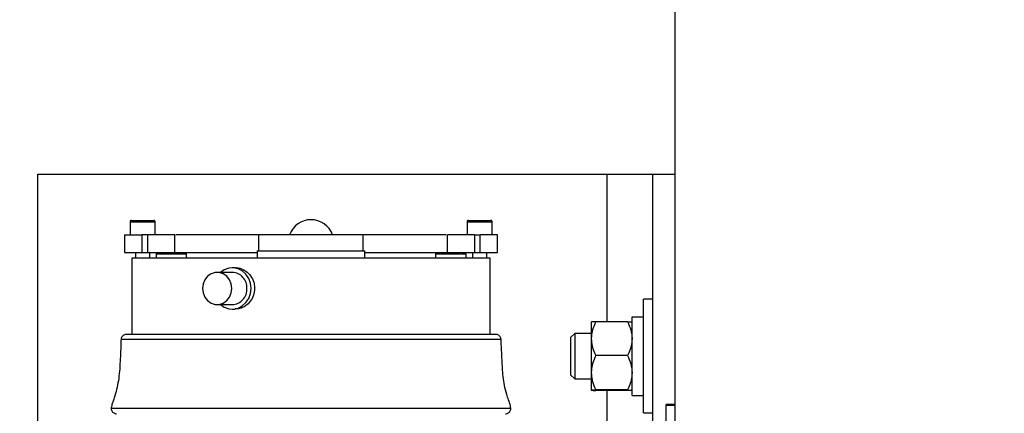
# Model space of a CAD drawing. Header units: inches. Extents: x 170 to 288, y 234 to 248.
# Tile 67 of 256: x 177.082 to 177.443, y 244.777 to 244.921. Entities that reach past the tile are written whole.
import ezdxf

# ---------------------------------------------------------------- set-up
doc = ezdxf.new("R2010")
doc.units = ezdxf.units.IN
doc.header["$LTSCALE"] = 0.25
doc.header["$MEASUREMENT"] = 0
doc.layers.add('ANNOTATIONS', color=1, linetype='Continuous')
doc.layers.add('SLIM E GUIDE MOTOR LH', color=7, linetype='Continuous')
doc.styles.add('ARIAL', font='arial.ttf', dxfattribs={"height": 0.09375})
doc.dimstyles.new('STANDARD$0', dxfattribs={"dimtxt": 0.09375, "dimasz": 0.09375, "dimexe": 0.03125, "dimexo": 0.046875, "dimgap": 0.09, "dimtad": 0, "dimtih": 1, "dimtoh": 1, "dimdec": 4, "dimzin": 0, "dimdsep": 46, "dimtxsty": 'ARIAL', "dimcen": 0.09, "dimadec": 0, "dimazin": 0, "dimtfac": 1, "dimtdec": 4, "dimtofl": 0, "dimtmove": 0, "dimatfit": 1, "dimfxl": 1, "dimtolj": 1, "dimtzin": 0, "dimarcsym": 0})

# ---------------------------------------------------------------- blocks, each defined once
blk = doc.blocks.new('*D8')
at = {"layer": 'ANNOTATIONS', "color": 0, "lineweight": -2, "transparency": 16777216}
for p, q in [((176.9911646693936, 244.7789401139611), (176.9911646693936, 245.4337754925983)), ((177.6157813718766, 244.2824744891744), (177.6157813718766, 245.4337754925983)), ((176.8974146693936, 245.4025254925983), (176.8036646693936, 245.4025254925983)), ((177.7095313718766, 245.4025254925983), (177.8032813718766, 245.4025254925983))]:
    blk.add_line(p, q, dxfattribs=at)
at = {"layer": 'ANNOTATIONS', "color": 0, "transparency": 16777216}
for points in [[(176.8974146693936, 245.4181504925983), (176.8974146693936, 245.3869004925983), (176.9911646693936, 245.4025254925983)], [(177.7095313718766, 245.4181504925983), (177.7095313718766, 245.3869004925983), (177.6157813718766, 245.4025254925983)]]:
    blk.add_solid(points, dxfattribs=at)
at = {"layer": 'defpoints', "color": 0, "transparency": 16777216}
for p in [(177.6157813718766, 245.4025254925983), (176.9911646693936, 244.6851901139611), (177.6157813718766, 244.1887244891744)]:
    blk.add_point(p, dxfattribs=at)
at = {"layer": 'ANNOTATIONS', "color": 0, "transparency": 16777216, "insert": (177.3544832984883, 245.4025254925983), "char_height": 0.09375, "attachment_point": 5, "style": 'ARIAL'}
blk.add_mtext('\\A1;27 1/2"', dxfattribs=at)

msp = doc.modelspace()

# ---------------------------------------------------------------- linework, layer by layer
at = {"layer": 'SLIM E GUIDE MOTOR LH'}
for p, q in [((177.3224144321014, 244.1880811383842), (177.3224144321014, 245.1964911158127)), ((177.0890811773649, 244.6886506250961), (177.0890811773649, 244.8644445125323)), ((177.0890811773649, 244.8644445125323), (177.3224144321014, 244.8644445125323)), ((177.2974145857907, 244.8644445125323), (177.2974145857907, 244.8103603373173)), ((177.314081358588, 244.8644445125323), (177.314081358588, 244.7736571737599)), ((177.1228083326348, 244.8469904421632), (177.1228083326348, 244.8422660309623)), ((177.1228083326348, 244.8469904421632), (177.1319946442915, 244.8469904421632)), ((177.1319946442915, 244.8422660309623), (177.1319946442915, 244.8469904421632)), ((177.2461677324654, 244.8469904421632), (177.2461677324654, 244.8422660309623)), ((177.2461677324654, 244.8469904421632), (177.2553543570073, 244.8469904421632)), ((177.2553543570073, 244.8422660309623), (177.2553543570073, 244.8469904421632)), ((177.1208396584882, 244.8422660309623), (177.1208396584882, 244.8357043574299)), ((177.1271621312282, 244.8422660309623), (177.1271621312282, 244.8357043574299)), ((177.1293003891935, 244.8422660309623), (177.1271621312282, 244.8422660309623)), ((177.1293003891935, 244.8357043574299), (177.1293003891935, 244.8422660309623)), ((177.1392125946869, 244.8357043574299), (177.1392125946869, 244.842272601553)), ((177.1699732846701, 244.8363604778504), (177.1699732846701, 244.8422660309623)), ((177.2081890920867, 244.8422660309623), (177.1699732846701, 244.8422660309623)), ((177.2081890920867, 244.8363604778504), (177.2081890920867, 244.8422660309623)), ((177.2389500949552, 244.842272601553), (177.2389500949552, 244.8357043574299)), ((177.2488619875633, 244.8422660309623), (177.2488619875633, 244.8357043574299)), ((177.2488619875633, 244.8422660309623), (177.2510002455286, 244.8422660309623)), ((177.2510002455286, 244.8357043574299), (177.2510002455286, 244.8422660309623)), ((177.2573227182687, 244.8357043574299), (177.2573227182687, 244.8422660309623)), ((177.1208396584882, 244.8357043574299), (177.1340471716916, 244.8357043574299)), ((177.1247766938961, 244.8357043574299), (177.1247766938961, 244.833735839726)), ((177.1300262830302, 244.833735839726), (177.1300262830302, 244.8357043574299)), ((177.1323607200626, 244.8353105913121), (177.1323607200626, 244.833735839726)), ((177.1323607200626, 244.8353105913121), (177.1435153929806, 244.8353105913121)), ((177.1418114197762, 244.8357043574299), (177.1693963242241, 244.8357043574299)), ((177.1435153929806, 244.833735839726), (177.1435153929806, 244.8353105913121)), ((177.1693963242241, 244.8363604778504), (177.1693963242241, 244.833735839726)), ((177.1693963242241, 244.8363604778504), (177.208766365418, 244.8363604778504)), ((177.208766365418, 244.833735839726), (177.208766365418, 244.8363604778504)), ((177.208766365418, 244.8357043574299), (177.236290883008, 244.8357043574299)), ((177.2346469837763, 244.8353105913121), (177.2346469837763, 244.833735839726)), ((177.2346469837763, 244.8353105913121), (177.2458019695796, 244.8353105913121)), ((177.2441308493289, 244.8357043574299), (177.2573227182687, 244.8357043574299)), ((177.2458019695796, 244.833735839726), (177.2458019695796, 244.8353105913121)), ((177.248136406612, 244.8357043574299), (177.248136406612, 244.833735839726)), ((177.2533856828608, 244.833735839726), (177.2533856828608, 244.8357043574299)), ((177.1234644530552, 244.833735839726), (177.1234644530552, 244.8057200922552)), ((177.2546979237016, 244.833735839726), (177.1234644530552, 244.833735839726)), ((177.2546979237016, 244.8057200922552), (177.2546979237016, 244.833735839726)), ((177.1602413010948, 244.8284864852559), (177.1546950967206, 244.8284864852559)), ((177.1613504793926, 244.830167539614), (177.1602413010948, 244.830167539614)), ((177.314081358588, 244.8186111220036), (177.3107478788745, 244.8186111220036)), ((177.3107478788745, 244.7769445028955), (177.3107478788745, 244.8186111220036)), ((177.1546950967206, 244.8166754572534), (177.1602413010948, 244.8166754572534)), ((177.1602413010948, 244.8149944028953), (177.1613551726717, 244.8149944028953)), ((177.2916487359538, 244.8102786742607), (177.291647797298, 244.8102778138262)), ((177.291647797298, 244.8102769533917), (177.291647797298, 244.7852786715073)), ((177.3049144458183, 244.8103603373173), (177.2933145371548, 244.8103603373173)), ((177.3065811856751, 244.8102778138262), (177.3065805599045, 244.8102786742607)), ((177.3065811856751, 244.8122286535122), (177.3107478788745, 244.8122286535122)), ((177.3065811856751, 244.7832945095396), (177.3065811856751, 244.8122286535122)), ((177.2856078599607, 244.8061111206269), (177.2840812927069, 244.8045844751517)), ((177.291647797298, 244.8061111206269), (177.2856078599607, 244.8061111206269)), ((177.2856078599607, 244.8061111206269), (177.2856078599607, 244.7894445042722)), ((177.2586302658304, 244.8038867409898), (177.1195321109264, 244.8038867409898)), ((177.2566665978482, 244.8057200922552), (177.1214960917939, 244.8057200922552)), ((177.2840812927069, 244.8045844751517), (177.2840812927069, 244.7909711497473)), ((177.3049144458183, 244.7979444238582), (177.2933145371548, 244.7979444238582)), ((177.2840812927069, 244.7909711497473), (177.2856078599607, 244.7894445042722)), ((177.2856078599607, 244.7894445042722), (177.291647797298, 244.7894445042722)), ((177.291647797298, 244.7852778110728), (177.2916487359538, 244.7852769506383)), ((177.3049144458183, 244.7853619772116), (177.2933145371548, 244.7853619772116)), ((177.3049144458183, 244.785195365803), (177.2933145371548, 244.785195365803)), ((177.2974145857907, 244.785195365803), (177.2974145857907, 244.6886506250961)), ((177.3065805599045, 244.7852769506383), (177.3065811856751, 244.7852778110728)), ((177.3065811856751, 244.7832945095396), (177.3107478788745, 244.7832945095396)), ((177.2622440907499, 244.7786177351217), (177.1159185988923, 244.7786177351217)), ((177.3190809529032, 244.7380058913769), (177.3190812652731, 244.7800694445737)), ((177.3224141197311, 244.7796725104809), (177.3190809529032, 244.7796725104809)), ((177.3224144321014, 244.7800694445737), (177.3190812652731, 244.7800694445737)), ((177.3107478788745, 244.7769445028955), (177.314081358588, 244.7769445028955))]:
    msp.add_line(p, q, dxfattribs=at)
at = {"layer": 'SLIM E GUIDE MOTOR LH', "flags": 128}
for points in [[(177.1600473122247, 244.822580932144), (177.1598304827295, 244.8242446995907), (177.1591975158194, 244.8257736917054), (177.1582000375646, 244.8270440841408), (177.1569184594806, 244.827952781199), (177.1554566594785, 244.8284263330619), (177.1539332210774, 244.8284263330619), (177.1524717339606, 244.827952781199), (177.1511901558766, 244.8270440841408), (177.1501923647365, 244.8257736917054), (177.1495597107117, 244.8242446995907), (177.1493428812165, 244.822580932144), (177.1495597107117, 244.8209171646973), (177.1501923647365, 244.8193881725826), (177.1511901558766, 244.8181178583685), (177.1524717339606, 244.8172090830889), (177.1539332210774, 244.8167355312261), (177.1554566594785, 244.8167355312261), (177.1569184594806, 244.8172090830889), (177.1582000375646, 244.8181178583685), (177.1591975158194, 244.8193881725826), (177.1598304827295, 244.8209171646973), (177.1600473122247, 244.822580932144)], [(177.167116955, 244.822580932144), (177.1669010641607, 244.8244676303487), (177.1662665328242, 244.8262358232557), (177.1652534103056, 244.8277743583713), (177.163925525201, 244.8289865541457), (177.1623657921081, 244.8297962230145), (177.1606727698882, 244.8301525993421), (177.1589528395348, 244.8300331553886), (177.1573136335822, 244.8294454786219), (177.1559250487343, 244.8284864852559)], [(177.1559250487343, 244.8166754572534), (177.1573136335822, 244.815716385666), (177.1589528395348, 244.8151287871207), (177.1606727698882, 244.8150093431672), (177.1623657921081, 244.8153657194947), (177.163925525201, 244.8161753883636), (177.1652534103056, 244.817387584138), (177.1662665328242, 244.8189261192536), (177.1669010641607, 244.8206942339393), (177.167116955, 244.822580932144)]]:
    msp.add_lwpolyline(points, dxfattribs=at)
at = {"layer": 'SLIM E GUIDE MOTOR LH'}
for centre, radius, start, end in [((177.1890812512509, 244.8394444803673), 0.008333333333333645, 19.79054661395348, 160.2094533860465), ((177.1599763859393, 244.8228682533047), 0.005624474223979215, 357.0718226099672, 87.30034533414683), ((177.1599766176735, 244.8222934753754), 0.005624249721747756, 272.6973991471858, 2.929677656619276)]:
    msp.add_arc(centre, radius, start, end, dxfattribs=at)
for points, knots in [([(177.1233333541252, 244.8475153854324), (177.1232829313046, 244.8475111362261), (177.1231781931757, 244.8475023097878), (177.123030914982, 244.8474297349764), (177.1229034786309, 244.847309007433), (177.1228173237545, 244.8471458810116), (177.122811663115, 244.8470224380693), (177.1228089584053, 244.8469634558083)], [0, 0, 0, 0, 0.1778623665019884, 0.3694551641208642, 0.5667226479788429, 0.792975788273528, 1, 1, 1, 1]), ([(177.1233333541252, 244.8475153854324), (177.1233943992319, 244.8475153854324), (177.1235164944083, 244.8475153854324), (177.1244575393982, 244.8475153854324), (177.1258021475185, 244.8475153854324), (177.1268683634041, 244.8475153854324), (177.1274014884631, 244.8475153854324)], [0, 0, 0, 0, 0.2499892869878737, 0.4999988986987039, 0.7499914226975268, 1, 1, 1, 1]), ([(177.1274014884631, 244.8475153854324), (177.1279346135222, 244.8475153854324), (177.1290008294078, 244.8475153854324), (177.130345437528, 244.8475153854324), (177.131286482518, 244.8475153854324), (177.1314085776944, 244.8475153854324), (177.131469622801, 244.8475153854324)], [0, 0, 0, 0, 0.2500085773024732, 0.500001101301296, 0.7500107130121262, 1, 1, 1, 1]), ([(177.1319940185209, 244.8469634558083), (177.1319924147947, 244.8470130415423), (177.131989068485, 244.8471165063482), (177.131925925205, 244.847266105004), (177.1318132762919, 244.8474005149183), (177.1316540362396, 244.8474968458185), (177.1315294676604, 244.8475093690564), (177.131469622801, 244.8475153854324)], [0, 0, 0, 0, 0.1744775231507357, 0.3640620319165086, 0.5610129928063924, 0.7891031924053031, 0.9999999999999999, 0.9999999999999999, 0.9999999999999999, 0.9999999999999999]), ([(177.2466927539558, 244.8475153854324), (177.2466423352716, 244.8475111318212), (177.2465376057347, 244.847502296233), (177.2463903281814, 244.8474298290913), (177.2462632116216, 244.8473088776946), (177.2461770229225, 244.8471458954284), (177.2461713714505, 244.8470224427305), (177.2461686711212, 244.8469634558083)], [0, 0, 0, 0, 0.1779099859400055, 0.3695540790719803, 0.566606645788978, 0.7929203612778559, 1, 1, 1, 1]), ([(177.2466927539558, 244.8475153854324), (177.2467539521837, 244.8475153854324), (177.2468763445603, 244.8475153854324), (177.247816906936, 244.8475153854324), (177.2491617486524, 244.8475153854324), (177.2502278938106, 244.8475153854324), (177.2507608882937, 244.8475153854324)], [0, 0, 0, 0, 0.2500051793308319, 0.4999936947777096, 0.750033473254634, 1, 1, 1, 1]), ([(177.2507608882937, 244.8475153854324), (177.2512939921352, 244.8475153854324), (177.2523602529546, 244.8475153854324), (177.2537051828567, 244.8475153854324), (177.2546457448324, 244.8475153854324), (177.2547681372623, 244.8475153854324), (177.2548293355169, 244.8475153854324)], [0, 0, 0, 0, 0.2500027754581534, 0.5000304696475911, 0.7500069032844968, 1, 1, 1, 1]), ([(177.2553534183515, 244.8469634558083), (177.2553519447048, 244.8470130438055), (177.2553488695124, 244.8471165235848), (177.255285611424, 244.8472661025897), (177.2551729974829, 244.8474005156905), (177.2550137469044, 244.8474968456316), (177.2548891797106, 244.8475093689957), (177.2548293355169, 244.8475153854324)], [0, 0, 0, 0, 0.1744501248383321, 0.3640409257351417, 0.5609984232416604, 0.7890961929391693, 1, 1, 1, 1]), ([(177.1208396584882, 244.8422660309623), (177.1209281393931, 244.8422660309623), (177.1211051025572, 244.8422660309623), (177.1224943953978, 244.8422660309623), (177.1245321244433, 244.8422660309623), (177.126285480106, 244.8422660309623), (177.1271621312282, 244.8422660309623)], [0, 0, 0, 0, 0.2499972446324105, 0.4999983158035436, 0.7500067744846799, 1, 1, 1, 1]), ([(177.1391434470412, 244.8422660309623), (177.1391633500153, 244.8422660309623), (177.1392508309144, 244.8422660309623), (177.1387326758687, 244.8422660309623), (177.1376155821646, 244.8422660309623), (177.1359206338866, 244.8422660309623), (177.1338563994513, 244.8422660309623), (177.1315644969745, 244.8422660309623), (177.1300550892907, 244.8422660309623), (177.1293003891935, 244.8422660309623)], [0, 0, 0, 0, 0.04678937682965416, 0.2056565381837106, 0.3645285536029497, 0.5233958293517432, 0.6822646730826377, 0.8411331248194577, 1, 1, 1, 1]), ([(177.1699732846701, 244.8422660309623), (177.1674217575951, 244.8422660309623), (177.1623186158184, 244.8422660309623), (177.1550627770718, 244.8422660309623), (177.1482626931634, 244.8422660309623), (177.1430791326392, 244.8422660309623), (177.1404169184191, 244.8422660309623), (177.1396237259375, 244.8422660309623)], [0, 0, 0, 0, 0.2260143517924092, 0.4520364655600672, 0.6780607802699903, 0.9040799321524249, 1, 1, 1, 1]), ([(177.2385198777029, 244.8422660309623), (177.2377327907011, 244.8422660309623), (177.2350764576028, 244.8422660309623), (177.229899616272, 244.8422660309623), (177.2230998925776, 244.8422660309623), (177.2158439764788, 244.8422660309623), (177.2107407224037, 244.8422660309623), (177.2081890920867, 244.8422660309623)], [0, 0, 0, 0, 0.09524163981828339, 0.3214301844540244, 0.5476164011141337, 0.7738079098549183, 1, 1, 1, 1]), ([(177.2488619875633, 244.8422660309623), (177.2481072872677, 244.8422660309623), (177.2465978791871, 244.8422660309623), (177.2443059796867, 244.8422660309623), (177.242241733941, 244.8422660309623), (177.2405468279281, 244.8422660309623), (177.2394295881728, 244.8422660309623), (177.2389118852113, 244.8422660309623), (177.2389993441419, 244.8422660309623), (177.2390192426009, 244.8422660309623)], [0, 0, 0, 0, 0.1588676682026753, 0.3177369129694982, 0.4766065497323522, 0.6354746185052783, 0.7943474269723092, 0.9532103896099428, 1, 1, 1, 1]), ([(177.2573227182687, 244.8422660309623), (177.2572342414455, 244.8422660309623), (177.257057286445, 244.8422660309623), (177.2556679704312, 244.8422660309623), (177.2536304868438, 244.8422660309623), (177.2518770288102, 244.8422660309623), (177.2510002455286, 244.8422660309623)], [0, 0, 0, 0, 0.2499959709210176, 0.4999957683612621, 0.7499824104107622, 1, 1, 1, 1]), ([(177.13438164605, 244.8357043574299), (177.1339336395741, 244.8356930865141), (177.1333581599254, 244.835678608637), (177.1327161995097, 244.8355403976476), (177.1324954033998, 244.8354632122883), (177.1324023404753, 244.8353921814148), (177.1323735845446, 244.8353596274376), (177.1323604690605, 244.8353273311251), (177.1323599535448, 244.8352982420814), (177.1323686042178, 244.8352727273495), (177.1323848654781, 244.8352477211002), (177.1324000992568, 244.8352333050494), (177.1324082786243, 244.8352255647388)], [0, 0, 0, 0, 0.6034677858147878, 0.7751750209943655, 0.8907488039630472, 0.9139881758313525, 0.9330405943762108, 0.9488706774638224, 0.9600247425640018, 0.9716894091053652, 0.9847993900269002, 1, 1, 1, 1]), ([(177.13438164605, 244.8357043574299), (177.13443507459, 244.8357043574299), (177.1345419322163, 244.8357043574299), (177.1353644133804, 244.8357043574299), (177.1365399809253, 244.8357043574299), (177.1379379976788, 244.8357043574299), (177.1393360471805, 244.8357043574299), (177.1405116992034, 244.8357043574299), (177.1413341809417, 244.8357043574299), (177.1414410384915, 244.8357043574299), (177.1414944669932, 244.8357043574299)], [0, 0, 0, 0, 0.124997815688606, 0.2499969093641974, 0.3750077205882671, 0.4999861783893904, 0.6249922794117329, 0.7500030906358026, 0.875002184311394, 1, 1, 1, 1]), ([(177.1434678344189, 244.8352255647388), (177.1434759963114, 244.8352333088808), (177.1434911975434, 244.8352477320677), (177.1435076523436, 244.8352726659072), (177.1435156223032, 244.8352982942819), (177.1435159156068, 244.8353273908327), (177.1435020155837, 244.8353594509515), (177.1434738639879, 244.8353922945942), (177.1434036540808, 244.8354457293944), (177.1432623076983, 244.8355060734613), (177.1429769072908, 244.8355855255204), (177.1423807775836, 244.8356815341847), (177.1418568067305, 244.8356950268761), (177.1414944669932, 244.8357043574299)], [0, 0, 0, 0, 0.01519407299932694, 0.02829841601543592, 0.03991614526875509, 0.0510645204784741, 0.06693868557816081, 0.08589329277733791, 0.1091226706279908, 0.1856847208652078, 0.2915633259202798, 0.5100972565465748, 1, 1, 1, 1]), ([(177.2366679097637, 244.8357043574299), (177.2362200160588, 244.8356929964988), (177.2356447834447, 244.8356784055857), (177.2350024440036, 244.8355406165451), (177.2347823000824, 244.8354627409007), (177.2346885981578, 244.8353923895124), (177.234660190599, 244.8353595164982), (177.2346470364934, 244.8353273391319), (177.2346465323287, 244.8352982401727), (177.2346551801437, 244.8352727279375), (177.2346714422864, 244.8352477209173), (177.2346866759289, 244.8352333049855), (177.2346948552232, 244.8352255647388)], [0, 0, 0, 0, 0.6035381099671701, 0.7751276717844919, 0.8907149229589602, 0.9140678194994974, 0.9330327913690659, 0.9488647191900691, 0.9600200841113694, 0.9716861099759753, 0.9847976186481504, 1, 1, 1, 1]), ([(177.2366679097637, 244.8357043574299), (177.236721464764, 244.8357043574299), (177.2368285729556, 244.8357043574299), (177.2376509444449, 244.8357043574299), (177.2388263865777, 244.8357043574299), (177.2402244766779, 244.8357043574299), (177.2416225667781, 244.8357043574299), (177.2427980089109, 244.8357043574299), (177.2436203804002, 244.8357043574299), (177.2437274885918, 244.8357043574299), (177.2437810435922, 244.8357043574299)], [0, 0, 0, 0, 0.1250043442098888, 0.250004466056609, 0.3749928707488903, 0.4999999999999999, 0.6250071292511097, 0.7499955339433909, 0.8749956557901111, 0.9999999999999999, 0.9999999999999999, 0.9999999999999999, 0.9999999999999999]), ([(177.2457540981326, 244.8352255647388), (177.2457622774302, 244.8352333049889), (177.2457775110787, 244.8352477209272), (177.2457937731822, 244.8352727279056), (177.2458024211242, 244.8352982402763), (177.2458019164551, 244.8353273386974), (177.2457887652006, 244.8353595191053), (177.2457603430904, 244.8353923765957), (177.2456899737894, 244.8354454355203), (177.2455488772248, 244.8355062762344), (177.2452634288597, 244.8355854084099), (177.2446673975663, 244.8356816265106), (177.2441434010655, 244.8356950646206), (177.2437810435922, 244.8357043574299)], [0, 0, 0, 0, 0.01519444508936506, 0.02829910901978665, 0.03995904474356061, 0.05110858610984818, 0.06693224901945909, 0.08588732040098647, 0.109228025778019, 0.1856647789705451, 0.291545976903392, 0.510085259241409, 1, 1, 1, 1]), ([(177.1613504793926, 244.8301672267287), (177.1613510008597, 244.8301673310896), (177.1620952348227, 244.830316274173), (177.1636848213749, 244.8298102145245), (177.1657789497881, 244.8286512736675), (177.1674060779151, 244.8267013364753), (177.1682851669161, 244.8245715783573), (177.1683757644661, 244.8231495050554), (177.1684119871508, 244.822580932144)], [0, 0, 0, 0, 0.0001496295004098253, 0.2135500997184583, 0.4269018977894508, 0.6414709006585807, 0.8566530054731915, 1, 1, 1, 1]), ([(177.1684119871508, 244.822580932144), (177.1683324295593, 244.8217314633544), (177.1681733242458, 244.8200326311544), (177.1669377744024, 244.817761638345), (177.1651370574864, 244.816058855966), (177.1631581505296, 244.8150866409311), (177.1618654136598, 244.8150889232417), (177.1613501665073, 244.815089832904)], [0, 0, 0, 0, 0.2137618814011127, 0.4274972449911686, 0.6421231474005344, 0.8573607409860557, 1, 1, 1, 1]), ([(177.2933145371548, 244.8103603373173), (177.2928763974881, 244.8093950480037), (177.2919841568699, 244.8074293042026), (177.291654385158, 244.8052825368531), (177.2916479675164, 244.804181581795), (177.291647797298, 244.8041523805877)], [0, 0, 0, 0, 0.4843392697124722, 0.9863228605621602, 1, 1, 1, 1]), ([(177.2933145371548, 244.8103603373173), (177.2930668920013, 244.8103532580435), (177.2924809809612, 244.8103365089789), (177.2918059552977, 244.8103088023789), (177.2917009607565, 244.8102876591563), (177.291647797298, 244.8102769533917)], [0, 0, 0, 0, 0.2654651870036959, 0.6280719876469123, 1, 1, 1, 1]), ([(177.3049144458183, 244.8103603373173), (177.3053522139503, 244.8093950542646), (177.3062436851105, 244.8074293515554), (177.306578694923, 244.8052825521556), (177.3065811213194, 244.8041815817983), (177.3065811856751, 244.8041523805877)], [0, 0, 0, 0, 0.4843464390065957, 0.9863232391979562, 1, 1, 1, 1]), ([(177.3049144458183, 244.8103603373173), (177.3051620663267, 244.8103532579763), (177.3057479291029, 244.8103365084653), (177.3064235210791, 244.8103088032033), (177.3065281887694, 244.8102876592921), (177.3065811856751, 244.8102769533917)], [0, 0, 0, 0, 0.2654633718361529, 0.6280784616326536, 1, 1, 1, 1]), ([(177.1195483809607, 244.8041429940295), (177.1194441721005, 244.8017054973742), (177.1192357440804, 244.7968302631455), (177.1188999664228, 244.7897932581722), (177.1177526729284, 244.7847489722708), (177.1168220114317, 244.7816116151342), (177.1161086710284, 244.7800584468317), (177.1159814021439, 244.7789272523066), (177.1159176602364, 244.7783606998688)], [0, 0, 0, 0, 0.2798647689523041, 0.5597571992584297, 0.8058236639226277, 0.8703452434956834, 0.9350631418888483, 0.9999999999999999, 0.9999999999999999, 0.9999999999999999, 0.9999999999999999]), ([(177.1214960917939, 244.8057200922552), (177.1213285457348, 244.8057076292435), (177.1209876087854, 244.805682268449), (177.1204810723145, 244.8054676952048), (177.1200306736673, 244.8051114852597), (177.1197084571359, 244.8046333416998), (177.1195360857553, 244.8041278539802), (177.1195325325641, 244.8037933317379), (177.1195308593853, 244.8036358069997)], [0, 0, 0, 0, 0.1567377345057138, 0.3189432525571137, 0.5075377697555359, 0.6876732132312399, 0.8529269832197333, 1, 1, 1, 1]), ([(177.2586315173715, 244.8036358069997), (177.2586298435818, 244.8037933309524), (177.2586262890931, 244.8041278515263), (177.2584539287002, 244.8046333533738), (177.2581317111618, 244.8051113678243), (177.2576815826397, 244.8054677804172), (177.2571750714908, 244.8056822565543), (177.2568341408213, 244.8057076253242), (177.2566665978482, 244.8057200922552)], [0, 0, 0, 0, 0.1470842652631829, 0.3123506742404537, 0.492499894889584, 0.681032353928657, 0.8432502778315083, 1, 1, 1, 1]), ([(177.2622447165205, 244.7783606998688), (177.2621099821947, 244.7791185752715), (177.2618406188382, 244.7806337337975), (177.260797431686, 244.7831760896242), (177.259751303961, 244.7871691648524), (177.2591192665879, 244.7924179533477), (177.2589348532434, 244.7983981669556), (177.2587209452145, 244.8022281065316), (177.2586139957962, 244.8041429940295)], [0, 0, 0, 0, 0.08800070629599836, 0.1759326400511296, 0.3138970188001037, 0.5601695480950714, 0.7800942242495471, 1, 1, 1, 1]), ([(177.291647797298, 244.8041523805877), (177.291711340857, 244.8032834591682), (177.291840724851, 244.8015142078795), (177.2925878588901, 244.7994568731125), (177.2931507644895, 244.7982852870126), (177.2933145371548, 244.7979444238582)], [0, 0, 0, 0, 0.4062894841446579, 0.8272649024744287, 1, 1, 1, 1]), ([(177.3065811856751, 244.8041523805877), (177.3065178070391, 244.8032834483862), (177.3063887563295, 244.8015141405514), (177.305641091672, 244.7994569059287), (177.3050782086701, 244.798285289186), (177.3049144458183, 244.7979444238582)], [0, 0, 0, 0, 0.4062821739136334, 0.8272661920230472, 1, 1, 1, 1]), ([(177.2933145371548, 244.7979444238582), (177.2928763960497, 244.7969662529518), (177.2919841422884, 244.7949742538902), (177.291654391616, 244.7927982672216), (177.2916479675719, 244.7916828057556), (177.291647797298, 244.7916532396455)], [0, 0, 0, 0, 0.4843382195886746, 0.9863320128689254, 0.9999999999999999, 0.9999999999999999, 0.9999999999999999, 0.9999999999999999]), ([(177.3049144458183, 244.7979444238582), (177.3053522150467, 244.7969662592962), (177.3062436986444, 244.794974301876), (177.3065786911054, 244.7927982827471), (177.3065811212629, 244.791682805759), (177.3065811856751, 244.7916532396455)], [0, 0, 0, 0, 0.4843453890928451, 0.9863323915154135, 0.9999999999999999, 0.9999999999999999, 0.9999999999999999, 0.9999999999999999]), ([(177.291647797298, 244.7916532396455), (177.2917113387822, 244.7907726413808), (177.2918407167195, 244.7889796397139), (177.2925878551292, 244.7868947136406), (177.2931507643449, 244.7857074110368), (177.2933145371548, 244.7853619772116)], [0, 0, 0, 0, 0.4062967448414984, 0.827267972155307, 1, 1, 1, 1]), ([(177.3065811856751, 244.7916532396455), (177.3065178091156, 244.7907726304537), (177.3063887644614, 244.7889795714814), (177.3056410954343, 244.7868947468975), (177.3050782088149, 244.7857074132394), (177.3049144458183, 244.7853619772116)], [0, 0, 0, 0, 0.4062894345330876, 0.8272692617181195, 0.9999999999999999, 0.9999999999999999, 0.9999999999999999, 0.9999999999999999]), ([(177.2933145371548, 244.7853619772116), (177.2930668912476, 244.7853549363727), (177.2924809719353, 244.7853382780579), (177.2918059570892, 244.7853103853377), (177.2917009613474, 244.7852893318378), (177.291647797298, 244.7852786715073)], [0, 0, 0, 0, 0.2654615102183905, 0.6280702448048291, 1, 1, 1, 1]), ([(177.291647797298, 244.7852786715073), (177.2916495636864, 244.785276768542), (177.2916611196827, 244.7852643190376), (177.291934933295, 244.7852409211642), (177.2926015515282, 244.7852152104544), (177.2931382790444, 244.7852002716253), (177.2933145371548, 244.785195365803)], [0, 0, 0, 0, 0.06653493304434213, 0.4352821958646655, 0.8145500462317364, 0.9999999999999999, 0.9999999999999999, 0.9999999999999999, 0.9999999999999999]), ([(177.3049144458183, 244.7853619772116), (177.3051620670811, 244.7853549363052), (177.3057479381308, 244.7853382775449), (177.3064235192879, 244.7853103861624), (177.3065281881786, 244.7852893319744), (177.3065811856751, 244.7852786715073)], [0, 0, 0, 0, 0.2654596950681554, 0.6280767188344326, 1, 1, 1, 1]), ([(177.3065811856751, 244.7852786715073), (177.3065794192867, 244.785276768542), (177.3065678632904, 244.7852643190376), (177.3062940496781, 244.7852409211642), (177.3056274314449, 244.7852152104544), (177.3050907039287, 244.7852002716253), (177.3049144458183, 244.785195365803)], [0, 0, 0, 0, 0.06653493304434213, 0.4352821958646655, 0.8145500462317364, 0.9999999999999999, 0.9999999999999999, 0.9999999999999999, 0.9999999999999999]), ([(177.1159345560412, 244.7788681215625), (177.1159253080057, 244.7787207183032), (177.1159058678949, 244.7784108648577), (177.116019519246, 244.7779339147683), (177.1162574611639, 244.7774699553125), (177.1166269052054, 244.7770725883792), (177.1170895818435, 244.7767926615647), (177.117526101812, 244.7766647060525), (177.1177935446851, 244.7766532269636), (177.1178869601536, 244.7766492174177)], [0, 0, 0, 0, 0.1323303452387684, 0.2781689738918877, 0.4346346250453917, 0.5970483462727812, 0.7594778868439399, 0.9159877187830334, 1, 1, 1, 1]), ([(177.2602754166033, 244.7766492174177), (177.2603689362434, 244.7766532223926), (177.2606364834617, 244.7766646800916), (177.2610730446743, 244.7767925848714), (177.2615355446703, 244.7770726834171), (177.2619048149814, 244.777470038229), (177.262143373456, 244.7779337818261), (177.2622563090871, 244.7784109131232), (177.2622372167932, 244.7787207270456), (177.2622281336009, 244.7788681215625)], [0, 0, 0, 0, 0.08410297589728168, 0.240607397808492, 0.4029511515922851, 0.5653592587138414, 0.7218626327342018, 0.8676756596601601, 1, 1, 1, 1])]:
    msp.add_open_spline(points, degree=3, knots=knots, dxfattribs=at)

# ---------------------------------------------------------------- dimensions: what is measured, and where the dimension line sits
at = {"layer": 'ANNOTATIONS'}
dim = msp.add_linear_dim(base=(177.6157813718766, 245.4025254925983), p1=(176.9911646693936, 244.6851901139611), p2=(177.6157813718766, 244.1887244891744), text='27 1/2"', dimstyle='STANDARD$0', override={"dimexo": 0.09375}, dxfattribs=at)
dim.commit()
dim.dimension.update_dxf_attribs({"geometry": '*D8', "text_midpoint": (177.3544832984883, 245.4025254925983), "dimtype": 160})

doc.saveas('drawing.dxf')
